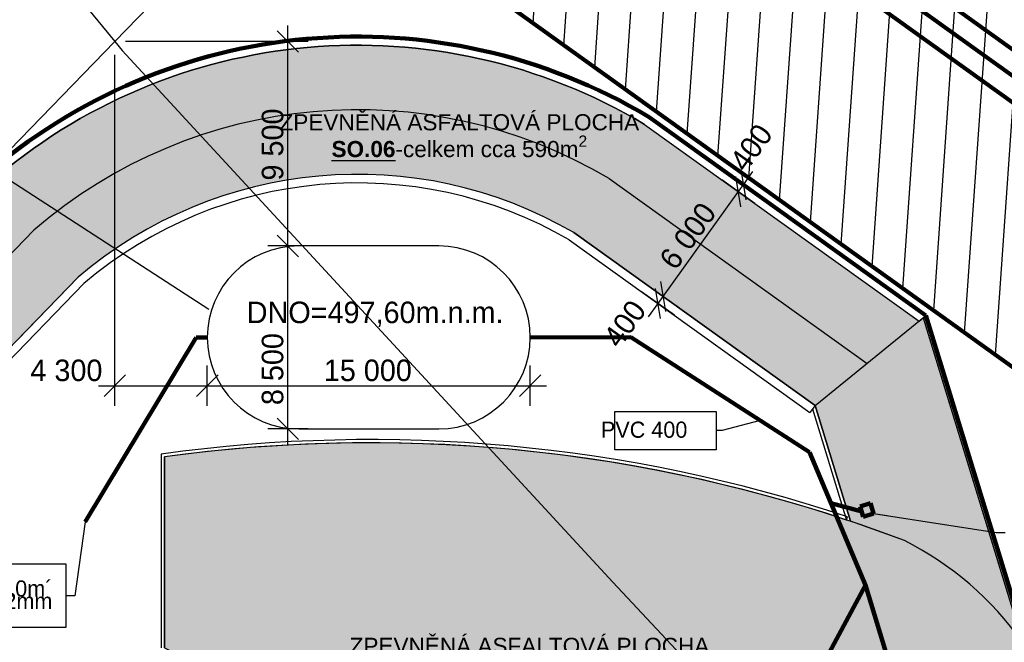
# Model space of a CAD drawing. Extents: x -740024 to -738426, y -1122140 to -1121743.
# Tile 14 of 256: x -739837 to -739792, y -1121913 to -1121884. Entities that reach past the tile are written whole.
import ezdxf

# ---------------------------------------------------------------- set-up
doc = ezdxf.new("R2010")
doc.units = 0
doc.header["$MEASUREMENT"] = 0
for name, color, linetype in [('G_DALSI_PRVKY_MAPY_L60500', 7, 'Continuous'), ('G_HRANICE_PARCEL_L21900', 7, 'Continuous'), ('G_HRANICE_PARCEL_L21999', 7, 'Continuous'), ('G_PARCELY_KN_T18', 7, 'Continuous'), ('Kóty', 7, 'Continuous'), ('obrubníky', 7, 'Continuous'), ('Poznámky popiska', 7, 'Continuous'), ('Standard', 7, 'Continuous'), ('STAVEBNÍ OBJEKTY', 7, 'Continuous'), ('SÍTĚ NOVÉ', 7, 'Continuous'), ('tx_silnice', 7, 'Continuous')]:
    doc.layers.add(name, color=color, linetype=linetype)
doc.styles.add('GENERATED_STYLE_1', font='txt')
doc.styles.add('GENERATED_STYLE_3', font='txt')
doc.dimstyles.new('GENERATED_STYLE__17', dxfattribs={"dimtxt": 1, "dimasz": 0.95, "dimexe": 0.18, "dimexo": 0, "dimgap": 0.09, "dimtad": 1, "dimdec": 0, "dimlfac": 1000, "dimzin": 0, "dimdsep": 46, "dimtxsty": 'GENERATED_STYLE_1', "dimblk": 'ARROWHEAD_6', "dimblk1": 'ARROWHEAD_6', "dimblk2": 'ARROWHEAD_6', "dimcen": 0.09, "dimclrd": 7, "dimclre": 7, "dimclrt": 7, "dimadec": 0, "dimazin": 0, "dimtfac": 1, "dimtdec": 4, "dimtmove": 0, "dimatfit": 3, "dimfxl": 0, "dimtolj": 1, "dimtzin": 0, "dimarcsym": 0})
doc.dimstyles.new('GENERATED_STYLE__20', dxfattribs={"dimtxt": 1, "dimasz": 0.95, "dimexe": 0.18, "dimexo": 0, "dimgap": 0.09, "dimtad": 1, "dimdec": 0, "dimlfac": 1000, "dimzin": 0, "dimdsep": 46, "dimtxsty": 'GENERATED_STYLE_1', "dimblk": 'ARROWHEAD_6', "dimblk1": 'ARROWHEAD_6', "dimblk2": 'ARROWHEAD_6', "dimcen": 0.09, "dimclrd": 7, "dimclre": 7, "dimclrt": 7, "dimadec": 0, "dimazin": 0, "dimtfac": 1, "dimtdec": 4, "dimtmove": 2, "dimatfit": 3, "dimfxl": 0, "dimtolj": 1, "dimtzin": 0, "dimarcsym": 0})
doc.dimstyles.new('GENERATED_STYLE__21', dxfattribs={"dimtxt": 1, "dimasz": 0.95, "dimexe": 0.18, "dimexo": 0, "dimgap": 0.09, "dimtad": 1, "dimtih": 1, "dimtoh": 1, "dimdec": 0, "dimlfac": 1000, "dimzin": 0, "dimdsep": 46, "dimtxsty": 'GENERATED_STYLE_1', "dimblk": 'ARROWHEAD_6', "dimblk1": 'ARROWHEAD_6', "dimblk2": 'ARROWHEAD_6', "dimcen": 0.09, "dimclrd": 7, "dimclre": 7, "dimclrt": 7, "dimadec": 0, "dimazin": 0, "dimtfac": 1, "dimtdec": 4, "dimtmove": 0, "dimatfit": 3, "dimfxl": 0, "dimtolj": 1, "dimtzin": 0, "dimarcsym": 0})
doc.dimstyles.new('GENERATED_STYLE__33', dxfattribs={"dimtxt": 0.18, "dimasz": 0.6384, "dimexe": 0.18, "dimexo": 0.0625, "dimgap": 0.09, "dimtad": 0, "dimtih": 1, "dimtoh": 1, "dimdec": 4, "dimzin": 0, "dimdsep": 46, "dimcen": 0.09, "dimadec": 0, "dimazin": 0, "dimtfac": 1, "dimtdec": 4, "dimtmove": 0, "dimatfit": 3, "dimldrblk": 'ARROWHEAD_5', "dimfxl": 0, "dimtolj": 1, "dimtzin": 0, "dimarcsym": 0})
pattern_1 = [(45, (-738576.9859, -1121962.5378), (-0.47729708, 0.47729708), [0, -0.45, 0, -0.675]), (110, (-738575.4859, -1121962.5378), (0.63429252, 0.2308636), [0, -0.33, 0, -0.57])]

# ---------------------------------------------------------------- blocks, each defined once
blk = doc.blocks.new('*D1356', base_point=(-738576.986, -1121962.538))
at = {"layer": 'Kóty'}
for p, q in [((-739807.483, -1121896.737), (-739803.985, -1121891.862)), ((-739807.597, -1121896.04), (-739807.368, -1121897.435)), ((-739806.954, -1121897.609), (-739808.477, -1121896.516)), ((-739806.721, -1121897.284), (-739808.244, -1121896.191)), ((-739807.601, -1121897.76), (-739807.83, -1121896.364)), ((-739808.153, -1121897.672), (-739807.716, -1121897.062)), ((-739807.716, -1121897.062), (-739807.483, -1121896.737))]:
    blk.add_line(p, q, dxfattribs=at)
at = {"layer": 'Kóty', "char_height": 1, "attachment_point": 7, "rotation": 54.3407, "style": 'GENERATED_STYLE_1'}
for s, insert in [('{400}', (-739803.623, -1121891.015)), ('{6\xa0000}', (-739806.893, -1121895.573)), ('{400}', (-739809.497, -1121899.202))]:
    blk.add_mtext(s, dxfattribs=dict(at, insert=insert))
blk = doc.blocks.new('ARROWHEAD_6')
at = {"color": 0, "linetype": 'Continuous', "lineweight": 0}
for p, q in [((-0.5, -0.5), (0.5, 0.5)), ((0, 0), (-1, 0))]:
    blk.add_line(p, q, dxfattribs=at)
blk = doc.blocks.new('*D1357', base_point=(-738576.986, -1121962.538))
at = {"layer": 'Kóty'}
for p, q in [((-739803.867, -1121890.84), (-739803.637, -1121892.235)), ((-739803.87, -1121892.56), (-739804.1, -1121891.165)), ((-739807.483, -1121896.737), (-739803.985, -1121891.862)), ((-739807.597, -1121896.04), (-739807.368, -1121897.435)), ((-739806.721, -1121897.284), (-739808.244, -1121896.191)), ((-739807.601, -1121897.76), (-739807.83, -1121896.364))]:
    blk.add_line(p, q, dxfattribs=at)
at = {"layer": 'Kóty', "char_height": 1, "attachment_point": 7, "rotation": 54.3407, "style": 'GENERATED_STYLE_1'}
for s, insert in [('{400}', (-739803.623, -1121891.015)), ('{6\xa0000}', (-739806.893, -1121895.573)), ('{400}', (-739809.497, -1121899.202))]:
    blk.add_mtext(s, dxfattribs=dict(at, insert=insert))
blk = doc.blocks.new('*D1358', base_point=(-738576.986, -1121962.538))
at = {"layer": 'Kóty'}
for p, q in [((-739802.99, -1121892.084), (-739804.514, -1121890.991)), ((-739803.867, -1121890.84), (-739803.637, -1121892.235)), ((-739803.752, -1121891.538), (-739803.315, -1121890.928)), ((-739803.223, -1121892.409), (-739804.747, -1121891.316)), ((-739803.87, -1121892.56), (-739804.1, -1121891.165)), ((-739803.985, -1121891.862), (-739803.752, -1121891.538)), ((-739807.483, -1121896.737), (-739803.985, -1121891.862))]:
    blk.add_line(p, q, dxfattribs=at)
at = {"layer": 'Kóty', "char_height": 1, "attachment_point": 7, "rotation": 54.3407, "style": 'GENERATED_STYLE_1'}
for s, insert in [('{400}', (-739803.623, -1121891.015)), ('{6\xa0000}', (-739806.893, -1121895.573)), ('{400}', (-739809.497, -1121899.202))]:
    blk.add_mtext(s, dxfattribs=dict(at, insert=insert))
blk = doc.blocks.new('*D1401', base_point=(-738576.986, -1121962.538))
at = {"layer": 'Kóty'}
for p, q in [((-739825.41, -1121893.885), (-739824.41, -1121894.885)), ((-739823.972, -1121894.385), (-739825.847, -1121894.385)), ((-739824.91, -1121902.885), (-739824.91, -1121894.385)), ((-739825.41, -1121902.385), (-739824.41, -1121903.385)), ((-739823.972, -1121902.885), (-739825.847, -1121902.885)), ((-739824.91, -1121903.635), (-739824.91, -1121902.885))]:
    blk.add_line(p, q, dxfattribs=at)
at = {"layer": 'Kóty', "char_height": 1, "attachment_point": 7, "rotation": 90, "style": 'GENERATED_STYLE_1'}
for s, insert in [('{9\xa0500}', (-739825.11, -1121891.345)), ('{8\xa0500}', (-739825.11, -1121901.781))]:
    blk.add_mtext(s, dxfattribs=dict(at, insert=insert))
blk = doc.blocks.new('*D1402', base_point=(-738576.986, -1121962.538))
at = {"layer": 'Kóty'}
for p, q in [((-739824.91, -1121884.886), (-739824.91, -1121884.136)), ((-739824.41, -1121885.386), (-739825.41, -1121884.386)), ((-739823.972, -1121884.886), (-739825.847, -1121884.886)), ((-739824.91, -1121894.385), (-739824.91, -1121884.886)), ((-739825.41, -1121893.885), (-739824.41, -1121894.885)), ((-739823.972, -1121894.385), (-739825.847, -1121894.385))]:
    blk.add_line(p, q, dxfattribs=at)
at = {"layer": 'Kóty', "char_height": 1, "attachment_point": 7, "rotation": 90, "style": 'GENERATED_STYLE_1'}
for s, insert in [('{9\xa0500}', (-739825.11, -1121891.345)), ('{8\xa0500}', (-739825.11, -1121901.781))]:
    blk.add_mtext(s, dxfattribs=dict(at, insert=insert))
blk = doc.blocks.new('*D1403', base_point=(-738576.986, -1121962.538))
at = {"layer": 'Kóty'}
for p, q in [((-739832.952, -1121901.818), (-739832.952, -1121899.943)), ((-739828.652, -1121901.818), (-739828.652, -1121899.943)), ((-739832.452, -1121900.38), (-739833.452, -1121901.38)), ((-739828.152, -1121900.38), (-739829.152, -1121901.38)), ((-739833.702, -1121900.88), (-739832.952, -1121900.88)), ((-739832.952, -1121900.88), (-739828.652, -1121900.88))]:
    blk.add_line(p, q, dxfattribs=at)
at = {"layer": 'Kóty', "char_height": 1, "attachment_point": 7, "style": 'GENERATED_STYLE_1'}
for s, insert in [('{4\xa0300}', (-739836.872, -1121900.68)), ('{15\xa0000}', (-739823.242, -1121900.68))]:
    blk.add_mtext(s, dxfattribs=dict(at, insert=insert))
blk = doc.blocks.new('*D1404', base_point=(-738576.986, -1121962.538))
at = {"layer": 'Kóty'}
for p, q in [((-739828.652, -1121901.818), (-739828.652, -1121899.943)), ((-739813.652, -1121901.818), (-739813.652, -1121899.943)), ((-739828.152, -1121900.38), (-739829.152, -1121901.38)), ((-739814.152, -1121901.38), (-739813.152, -1121900.38)), ((-739828.652, -1121900.88), (-739813.652, -1121900.88)), ((-739813.652, -1121900.88), (-739812.902, -1121900.88))]:
    blk.add_line(p, q, dxfattribs=at)
at = {"layer": 'Kóty', "char_height": 1, "attachment_point": 7, "style": 'GENERATED_STYLE_1'}
for s, insert in [('{4\xa0300}', (-739836.872, -1121900.68)), ('{15\xa0000}', (-739823.242, -1121900.68))]:
    blk.add_mtext(s, dxfattribs=dict(at, insert=insert))
blk = doc.blocks.new('ARROWHEAD_5')
at = {"color": 0, "linetype": 'Continuous', "lineweight": 0}
blk.add_line((0, 0), (-1, 0), dxfattribs=at)
blk.add_solid([(-1, 0.2679), (0, 0), (-1, -0.2679), (-1, 0.2679)], dxfattribs=at)

msp = doc.modelspace()

# ---------------------------------------------------------------- hatches: boundary and pattern name
at = {"layer": 'obrubníky', "linetype": 'Continuous'}
h = msp.add_hatch(dxfattribs=at)
h.set_pattern_fill('plášť_2_kopírovat', color=256, style=0, pattern_type=2)
h.set_pattern_definition([(86, (-738576.9859, -1121962.5378), (-1.496346, 0.1046347), [])])
h.paths.add_polyline_path([(-739686.0081, -1121975.8547), (-739770.3862, -1121914.9854), (-739879.6887, -1121836.5613), (-739879.7085, -1121809.4701), (-739789.1548, -1121874.442), (-739673.1798, -1121957.982)], flags=0)
h = msp.add_hatch(dxfattribs=at)
h.set_pattern_fill('CUT_STONE_KOPÍROVAT', color=256, style=0, pattern_type=2)
h.set_pattern_definition(pattern_1)
h.paths.add_polyline_path([(-739790.7866, -1121912.8045, 0.1223769), (-739796.264, -1121908.0788), (-739798.78, -1121907.1796), (-739800.4236, -1121901.8023), (-739811.6239, -1121893.7662, 0.3183655), (-739834.6561, -1121895.8404), (-739849.6096, -1121911.2703, 0.1354169), (-739858.1324, -1121930.7652), (-739864.1212, -1121930.2672, -0.1389459), (-739854.0947, -1121907.2766), (-739838.7815, -1121891.4755, -0.3248598), (-739808.3444, -1121888.7346), (-739795.5919, -1121897.8844), (-739795.3958, -1121897.7254)], flags=0)
h = msp.add_hatch(dxfattribs=at)
h.set_pattern_fill('CUT_STONE_KOPÍROVAT', color=256, style=0, pattern_type=2)
h.set_pattern_definition(pattern_1)
h.paths.add_polyline_path([(-739788.7773, -1121919.3777), (-739790.7866, -1121912.8045, 0.1223769), (-739796.264, -1121908.0788, 0.1255089), (-739830.6423, -1121904.1903), (-739830.6423, -1121913.0585, -0.0751774), (-739827.4752, -1121915.2605, -0.0691846), (-739821.601, -1121921.9779), (-739819.538, -1121928.727), (-739800.6985, -1121922.9683), (-739802.7447, -1121916.2741), (-739799.9474, -1121915.419, -0.3904955), (-739796.7362, -1121917.2869), (-739795.4716, -1121921.4239)], flags=0)

# ---------------------------------------------------------------- linework, layer by layer
at = {"color": 1, "lineweight": 200}
msp.add_arc((-739821.6763, -1121911.0563), 26.4, 59.12463, 131.17562, dxfattribs=at)
for centre, radius, start, end in [((-739821.6763, -1121911.0563), 26, 59.15183, 131.1394), ((-739821.6763, -1121911.0563), 23, 59.45618, 130.83237), ((-739821.6763, -1121911.0563), 20, 59.82671, 130.46542), ((-739821.6763, -1121911.0563), 19.6, 59.87151, 130.41022), ((-739803.0347, -1121921.4638), 15, 35.25986, 63.16782)]:
    msp.add_arc(centre, radius, start, end)
at = {"layer": 'G_DALSI_PRVKY_MAPY_L60500', "color": 1, "lineweight": 200, "flags": 128}
for points in [[(-739879.3487, -1121822.036), (-739736.8292, -1121924.2931)], [(-739879.8029, -1121824.1716), (-739737.9951, -1121925.9181)], [(-739879.6887, -1121836.5613), (-739743.8279, -1121934.0409)], [(-739856.2422, -1121839.8456), (-739737.4122, -1121925.1056)]]:
    msp.add_lwpolyline(points, dxfattribs=at)
at = {"layer": 'G_HRANICE_PARCEL_L21900', "flags": 128}
for points in [[(-739778.0922, -1121828.3956), (-739832.9522, -1121884.8856)], [(-739844.2922, -1121871.0756), (-739832.9522, -1121884.8856)], [(-739832.9522, -1121884.8856), (-739875.9522, -1121929.2556)], [(-739832.9522, -1121884.8856), (-739832.6122, -1121885.2956)]]:
    msp.add_lwpolyline(points, dxfattribs=at)
at = {"layer": 'G_HRANICE_PARCEL_L21999', "flags": 128}
msp.add_lwpolyline([(-739832.6122, -1121885.2956), (-739809.8222, -1121910.0056), (-739795.1422, -1121925.6956), (-739779.7822, -1121946.2656), (-739769.8122, -1121963.2456)], dxfattribs=at)
at = {"layer": 'obrubníky', "flags": 128}
for points in [[(-739790.7866, -1121912.8045, 0.1223769), (-739796.264, -1121908.0788), (-739798.78, -1121907.1796), (-739800.4236, -1121901.8023), (-739811.6239, -1121893.7662, 0.3183655), (-739834.6561, -1121895.8404), (-739849.6096, -1121911.2703, 0.1354169), (-739858.1324, -1121930.7652), (-739864.1212, -1121930.2672, -0.1389459), (-739854.0947, -1121907.2766), (-739838.7815, -1121891.4755, -0.3248598), (-739808.3444, -1121888.7346), (-739795.5919, -1121897.8844), (-739795.3958, -1121897.7254)], [(-739824.4024, -1121902.8852), (-739817.9024, -1121902.8852, 1), (-739817.9024, -1121894.3852), (-739824.4024, -1121894.3852, 1)], [(-739788.7773, -1121919.3777), (-739790.7866, -1121912.8045, 0.1223769), (-739796.264, -1121908.0788, 0.1255089), (-739830.6423, -1121904.1903), (-739830.6423, -1121913.0585, -0.0751774), (-739827.4752, -1121915.2605, -0.0691846), (-739821.601, -1121921.9779), (-739819.538, -1121928.727), (-739800.6985, -1121922.9683), (-739802.7447, -1121916.2741), (-739799.9474, -1121915.419, -0.3904955), (-739796.7362, -1121917.2869), (-739795.4716, -1121921.4239)]]:
    msp.add_lwpolyline(points, format="xyb", close=True, dxfattribs=at)
at = {"layer": 'Poznámky popiska', "flags": 128}
for points in [[(-739809.7234, -1121902.0763), (-739805.0159, -1121902.0763), (-739805.0159, -1121903.8549), (-739809.7234, -1121903.8549)], [(-739853.0639, -1121909.1626), (-739835.2319, -1121909.1626), (-739835.2319, -1121912.1197), (-739853.0639, -1121912.1197)]]:
    msp.add_lwpolyline(points, close=True, dxfattribs=at)
at = {"layer": 'Standard', "color": 1, "lineweight": 200}
msp.add_line((-739773.9256, -1121967.4523), (-739795.2701, -1121897.6235), dxfattribs=at)
at = {"layer": 'SÍTĚ NOVÉ'}
for p, q in [((-739824.91, -1121884.8856), (-739832.453, -1121884.8856)), ((-739832.9522, -1121900.8804), (-739832.9522, -1121885.5054)), ((-739808.3444, -1121888.7346), (-739795.5919, -1121897.8844)), ((-739809.9877, -1121891.2478), (-739798.0078, -1121899.8434)), ((-739851.8545, -1121909.2761), (-739836.7148, -1121893.654)), ((-739811.6239, -1121893.7662), (-739800.4236, -1121901.8023)), ((-739811.8382, -1121894.1043), (-739800.6566, -1121902.127)), ((-739849.6096, -1121911.2703), (-739834.6561, -1121895.8404)), ((-739849.31, -1121911.536), (-739834.3821, -1121896.1325)), ((-739800.4236, -1121901.8023), (-739795.2701, -1121897.6235)), ((-739795.2701, -1121897.6235), (-739790.6502, -1121912.7377)), ((-739800.4236, -1121901.8023), (-739800.6566, -1121902.127)), ((-739800.5336, -1121901.9556), (-739798.9547, -1121907.1211)), ((-739800.4236, -1121901.8023), (-739798.78, -1121907.1796))]:
    msp.add_line(p, q, dxfattribs=at)
at = {"layer": 'SÍTĚ NOVÉ', "color": 1, "lineweight": 200}
msp.add_line((-739808.1285, -1121888.3976), (-739795.2701, -1121897.6235), dxfattribs=at)
at = {"layer": 'SÍTĚ NOVÉ', "color": 6, "lineweight": 200}
for p, q in [((-739834.3197, -1121907.2104), (-739829.1745, -1121898.6357)), ((-739829.1745, -1121898.6357), (-739828.6524, -1121898.6352)), ((-739813.6524, -1121898.6352), (-739808.9725, -1121898.631)), ((-739808.9725, -1121898.631), (-739800.6845, -1121903.9667)), ((-739800.6845, -1121903.9667), (-739798.0833, -1121910.1435)), ((-739799.6826, -1121906.3458), (-739798.2536, -1121906.7287)), ((-739797.8512, -1121906.3407), (-739798.3284, -1121906.4901)), ((-739798.3284, -1121906.4901), (-739798.1789, -1121906.9673)), ((-739797.7018, -1121906.8178), (-739797.8512, -1121906.3407)), ((-739798.1789, -1121906.9673), (-739797.7018, -1121906.8178)), ((-739798.0833, -1121910.1435), (-739804.0344, -1121921.2501)), ((-739798.0833, -1121910.1435), (-739788.2503, -1121942.3122))]:
    msp.add_line(p, q, dxfattribs=at)
at = {"layer": 'tx_silnice'}
for p, q in [((-739795.2523, -1121897.6815), (-739795.3958, -1121897.7254)), ((-739795.3958, -1121897.7254), (-739774.1129, -1121967.3528)), ((-739773.9256, -1121967.4523), (-739795.2523, -1121897.6815)), ((-739830.7923, -1121904.0597), (-739830.7923, -1121913.0585)), ((-739830.6423, -1121913.0585), (-739830.6423, -1121904.1903)), ((-739798.9547, -1121907.1211), (-739798.9073, -1121906.9788))]:
    msp.add_line(p, q, dxfattribs=at)
for radius, end in [(70.15, 97.96096), (70, 97.854172)]:
    msp.add_arc((-739821.0767, -1121973.5336), radius, 71.577116, end, dxfattribs=at)

# ---------------------------------------------------------------- texts
at = {"layer": 'G_PARCELY_KN_T18', "insert": (-739820.857, -1121898.1592), "char_height": 1, "attachment_point": 8, "style": 'GENERATED_STYLE_3'}
msp.add_mtext('{DNO=497,60m.n.m.}', dxfattribs=at)
at = {"layer": 'Poznámky popiska', "insert": (-739806.3545, -1121902.9289), "char_height": 0.75, "width": 4.10743, "attachment_point": 6, "style": 'GENERATED_STYLE_1'}
msp.add_mtext('{PVC 400}', dxfattribs=at)
at = {"layer": 'Poznámky popiska', "insert": (-739835.8495, -1121910.7063), "char_height": 0.75, "width": 17.232, "attachment_point": 6, "line_spacing_factor": 0.465287, "style": 'GENERATED_STYLE_1'}
msp.add_mtext('{VSAK-děrované PVC 200mm-dl.10m´\\Pobsypáno štěrkem frakce  16-32mm}', dxfattribs=at)
at = {"layer": 'STAVEBNÍ OBJEKTY', "char_height": 0.75, "attachment_point": 8, "line_spacing_factor": 0.792072, "style": 'GENERATED_STYLE_1'}
for s, insert in [('\\A1;{\\fArial|b0|i0|c238|p38;ZPEVNĚNÁ ASFALTOVÁ PLOCHA\\P\\fArial|b1|i0|c238|p38;\\L\\LSO.06\\fArial|b0|i0|c238|p38;\\l\\l-celkem cca 590m\\A1{\\H0.7x;\\S2^  ;}}', (-739816.9444, -1121890.5121)), ('\\A1;{\\fArial|b0|i0|c238|p38;ZPEVNĚNÁ ASFALTOVÁ PLOCHA\\P\\fArial|b1|i0|c238|p38;\\L\\LSO.05\\fArial|b0|i0|c238|p38;\\l\\l-celkem cca 660m\\A1{\\H0.7x;\\S2^  ;}}', (-739813.6873, -1121914.8444))]:
    msp.add_mtext(s, dxfattribs=dict(at, insert=insert))

# ---------------------------------------------------------------- dimensions: what is measured, and where the dimension line sits
at = {"layer": 'Kóty'}
for base, p1, p2, angle, dimstyle, picture, middle in [((-739824.91, -1121902.8852), (-739824.4024, -1121894.3852), (-739832.9522, -1121884.8856), 90, 'GENERATED_STYLE__17', '*D1402', (-739825.61, -1121889.6354)), ((-739824.91, -1121902.8852), (-739824.4024, -1121902.8852), (-739824.4024, -1121894.3852), 90, 'GENERATED_STYLE__20', '*D1401', (-739825.61, -1121900.0715)), ((-739807.7157, -1121897.0622), (-739807.649, -1121897.11), (-739801.3568, -1121901.1328), 54.34073, 'GENERATED_STYLE__17', '*D1356', (-739809.2395, -1121897.9852)), ((-739807.7157, -1121897.0622), (-739801.3568, -1121901.1328), (-739803.9183, -1121891.9103), 54.34073, 'GENERATED_STYLE__17', '*D1357', (-739806.3026, -1121893.8919)), ((-739807.7157, -1121897.0622), (-739803.9183, -1121891.9103), (-739795.2701, -1121897.6235), 54.34073, 'GENERATED_STYLE__17', '*D1358', (-739803.3657, -1121889.7986))]:
    dim = msp.add_linear_dim(base=base, p1=p1, p2=p2, angle=angle, dimstyle=dimstyle, dxfattribs=at)
    dim.commit()
    dim.dimension.update_dxf_attribs({"geometry": picture, "text_midpoint": middle})
for p1, p2, picture, middle in [((-739832.9522, -1121884.8856), (-739828.6524, -1121898.6352), '*D1403', (-739835.1619, -1121900.1804)), ((-739828.6524, -1121898.6352), (-739813.6524, -1121898.6352), '*D1404', (-739821.1524, -1121900.1804))]:
    dim = msp.add_linear_dim(base=(-739832.9522, -1121900.8804), p1=p1, p2=p2, dimstyle='GENERATED_STYLE__21', dxfattribs=at)
    dim.commit()
    dim.dimension.update_dxf_attribs({"geometry": picture, "text_midpoint": middle})

# ---------------------------------------------------------------- leaders
at = {"layer": 'Poznámky popiska', "annotation_type": 0, "has_hookline": 1, "hookline_direction": 1}
for points, text_width in [([(-739828.5854, -1121897.3362), (-739841.0286, -1121889.275), (-739841.448, -1121889.275)], 19.332), ([(-739802.9741, -1121902.4927), (-739804.7392, -1121902.9656), (-739805.0159, -1121902.9656)], 2.0303), ([(-739797.7018, -1121906.8178), (-739792.0073, -1121907.703), (-739791.5879, -1121907.703)], 6.753), ([(-739834.3197, -1121907.2104), (-739834.8125, -1121910.6412), (-739835.2319, -1121910.6412)], 16.5968)]:
    msp.add_leader(points, dimstyle='GENERATED_STYLE__33', dxfattribs=dict(at, text_width=text_width))

doc.saveas('drawing.dxf')
